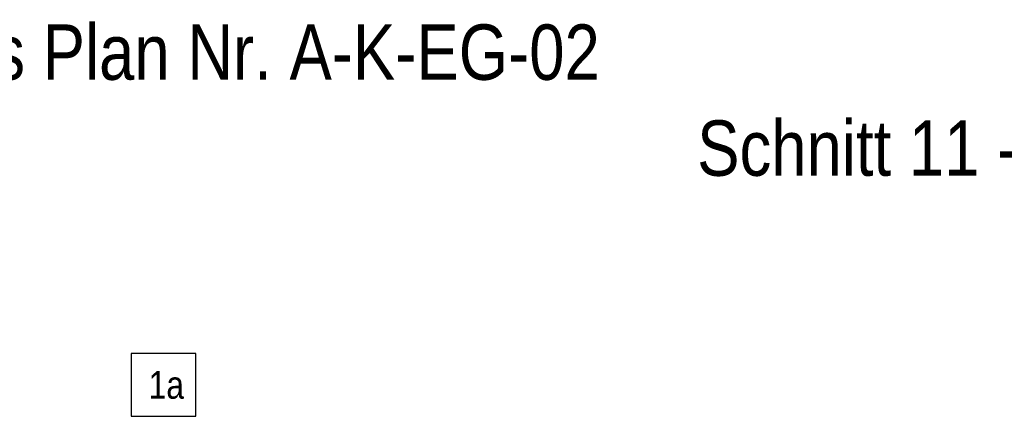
# Model space of a CAD drawing. Header units: millimetres. Extents: x 0 to 96, y -6 to 70.6.
# Tile 128 of 138: x 53.3 to 58.9, y 55.7 to 58. Entities that reach past the tile are written whole.
import ezdxf

# ---------------------------------------------------------------- set-up
doc = ezdxf.new("R2010")
doc.units = ezdxf.units.MM
doc.layers.add('Achsen', color=7, linetype='Continuous', lineweight=20)
doc.styles.add('Arial Narrow', font='ARIALN.TTF')

msp = doc.modelspace()

# ---------------------------------------------------------------- linework, layer by layer
at = {"layer": 'Achsen', "color": 3, "linetype": 'Continuous', "lineweight": 25}
for p, q in [((54.3465132, 56.1037425), (53.9785477, 56.1037425)), ((53.9785477, 56.1037425), (53.9785477, 55.7462425)), ((54.3465132, 55.7462425), (54.3465132, 56.1037425)), ((53.9785477, 55.7462425), (54.3465132, 55.7462425))]:
    msp.add_line(p, q, dxfattribs=at)

# ---------------------------------------------------------------- texts
at = {"color": 1, "lineweight": 70, "style": 'Arial Narrow'}
for s, p in [('Auszug aus Plan Nr. A-K-EG-02', (51.4894971, 57.659991)), ('Schnitt 11 - 11   M. 1:10', (57.1971057, 57.114307))]:
    msp.add_text(s, height=0.315, dxfattribs=at).set_placement(p)
at = {"layer": 'Achsen', "color": 2, "lineweight": 35, "style": 'Arial Narrow'}
msp.add_text('1a', height=0.1575, dxfattribs=at).set_placement((54.0785477, 55.8462425))

doc.saveas('drawing.dxf')
